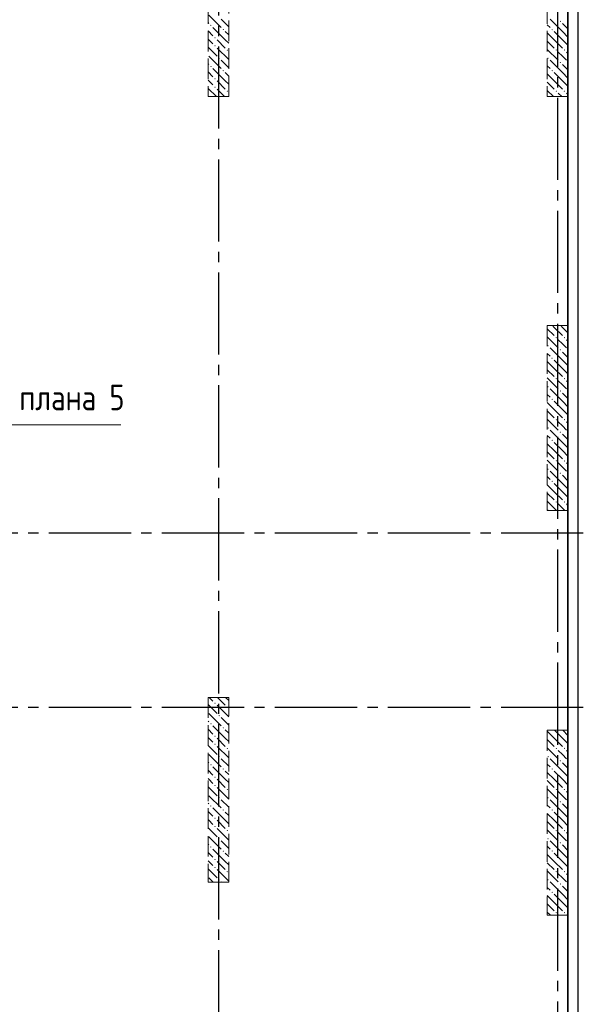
# Model space of a CAD drawing. Header units: millimetres. Extents: x 0 to 43617, y 0 to 59400.
# Tile 15 of 31: x 27741 to 33224, y 14442 to 24029. Entities that reach past the tile are written whole.
import ezdxf

# ---------------------------------------------------------------- set-up
doc = ezdxf.new("R2010")
doc.units = ezdxf.units.MM
doc.linetypes.add('______2', pattern=[270, 200, -70])
doc.linetypes.add('______5', pattern=[1100, 800, -100, 100, -100])
for name, color, linetype, lineweight in [('Standard', 7, 'Continuous', 25), ('ЖБ Пилон', 180, 'Continuous', 25), ('Оси', 40, '______5', 18), ('Примечания', 7, 'Continuous', 25)]:
    doc.layers.add(name, color=color, linetype=linetype, lineweight=lineweight)
doc.layers.add('ЖБ Перекрытие верхний уровень', color=7, linetype='Continuous', lineweight=25, true_color=0xe0e0ff)
doc.styles.add('GOST 2.304-81', font='txt')

msp = doc.modelspace()

# ---------------------------------------------------------------- hatches: boundary and pattern name
at = {"layer": 'ЖБ Пилон', "linetype": 'Continuous', "lineweight": 18, "transparency": 33554687}
for points in [[(29594.5, 23973.1), (29601, 23979.6), (29607.5, 23973.1), (29601, 23966.6)], [(32994.5, 24013.1), (33001, 24019.6), (33007.5, 24013.1), (33001, 24006.6)], [(29714.5, 23933.1), (29721, 23939.6), (29727.4, 23933.1), (29721, 23926.6)], [(32914.5, 23933.1), (32921, 23939.6), (32927.4, 23933.1), (32921, 23926.6)], [(29634.5, 23853.1), (29640.9, 23859.6), (29647.4, 23853.1), (29640.9, 23846.6)], [(29634.5, 23773.1), (29640.9, 23779.6), (29647.4, 23773.1), (29640.9, 23766.6)], [(29754.4, 23733.1), (29760.9, 23739.6), (29767.4, 23733.1), (29760.9, 23726.6)], [(32954.4, 23733.1), (32960.9, 23739.6), (32967.4, 23733.1), (32960.9, 23726.6)], [(33034.4, 23733.1), (33040.9, 23739.6), (33047.4, 23733.1), (33040.9, 23726.6)], [(29674.5, 23653.1), (29681, 23659.6), (29687.5, 23653.1), (29681, 23646.6)], [(32874.5, 23653.1), (32881, 23659.6), (32887.5, 23653.1), (32881, 23646.6)], [(32994.5, 23613.1), (33001, 23619.6), (33007.5, 23613.1), (33001, 23606.6)], [(29594.5, 23573.1), (29601, 23579.6), (29607.5, 23573.1), (29601, 23566.6)], [(29714.5, 23533.1), (29721, 23539.6), (29727.4, 23533.1), (29721, 23526.6)], [(32914.5, 23533.1), (32921, 23539.6), (32927.4, 23533.1), (32921, 23526.6)], [(29634.5, 23453.1), (29640.9, 23459.6), (29647.4, 23453.1), (29640.9, 23446.6)], [(29634.5, 23373.1), (29640.9, 23379.6), (29647.4, 23373.1), (29640.9, 23366.6)], [(29754.4, 23333.1), (29760.9, 23339.6), (29767.4, 23333.1), (29760.9, 23326.6)], [(32954.4, 23333.1), (32960.9, 23339.6), (32967.4, 23333.1), (32960.9, 23326.6)], [(33034.4, 23333.1), (33040.9, 23339.6), (33047.4, 23333.1), (33040.9, 23326.6)], [(32954.4, 20933.1), (32960.9, 20939.6), (32967.4, 20933.1), (32960.9, 20926.6)], [(33034.4, 20933.1), (33040.9, 20939.6), (33047.4, 20933.1), (33040.9, 20926.6)], [(32874.5, 20853.1), (32881, 20859.6), (32887.5, 20853.1), (32881, 20846.6)], [(32994.5, 20813.1), (33001, 20819.6), (33007.5, 20813.1), (33001, 20806.6)], [(32914.5, 20733.1), (32921, 20739.6), (32927.4, 20733.1), (32921, 20726.6)], [(32954.4, 20533.1), (32960.9, 20539.6), (32967.4, 20533.1), (32960.9, 20526.6)], [(33034.4, 20533.1), (33040.9, 20539.6), (33047.4, 20533.1), (33040.9, 20526.6)], [(32874.5, 20453.1), (32881, 20459.6), (32887.5, 20453.1), (32881, 20446.6)], [(32914.5, 20333.1), (32921, 20339.6), (32927.4, 20333.1), (32921, 20326.6)], [(32994.5, 20413.1), (33001, 20419.6), (33007.5, 20413.1), (33001, 20406.6)], [(32954.4, 20133.1), (32960.9, 20139.6), (32967.4, 20133.1), (32960.9, 20126.6)], [(33034.4, 20133.1), (33040.9, 20139.6), (33047.4, 20133.1), (33040.9, 20126.6)], [(32874.5, 20053.1), (32881, 20059.6), (32887.5, 20053.1), (32881, 20046.6)], [(32994.5, 20013.1), (33001, 20019.6), (33007.5, 20013.1), (33001, 20006.6)], [(32914.5, 19933.1), (32921, 19939.6), (32927.4, 19933.1), (32921, 19926.6)], [(32874.5, 19653.1), (32881, 19659.6), (32887.5, 19653.1), (32881, 19646.6)], [(32954.4, 19733.1), (32960.9, 19739.6), (32967.4, 19733.1), (32960.9, 19726.6)], [(33034.4, 19733.1), (33040.9, 19739.6), (33047.4, 19733.1), (33040.9, 19726.6)], [(32994.5, 19613.1), (33001, 19619.6), (33007.5, 19613.1), (33001, 19606.6)], [(32914.5, 19533.1), (32921, 19539.6), (32927.4, 19533.1), (32921, 19526.6)], [(32954.4, 19333.1), (32960.9, 19339.6), (32967.4, 19333.1), (32960.9, 19326.6)], [(33034.4, 19333.1), (33040.9, 19339.6), (33047.4, 19333.1), (33040.9, 19326.6)], [(32874.5, 19253.1), (32881, 19259.6), (32887.5, 19253.1), (32884.3, 19250), (32877.6, 19250)], [(29634.5, 17373.1), (29640.9, 17379.6), (29647.4, 17373.1), (29640.9, 17366.6)], [(29674.5, 17253.1), (29681, 17259.6), (29687.5, 17253.1), (29681, 17246.6)], [(29754.4, 17333.1), (29760.9, 17339.6), (29767.4, 17333.1), (29760.9, 17326.6)], [(29594.5, 17173.1), (29601, 17179.6), (29607.5, 17173.1), (29601, 17166.6)], [(29714.5, 17133.1), (29721, 17139.6), (29727.4, 17133.1), (29721, 17126.6)], [(29634.5, 17053.1), (29640.9, 17059.6), (29647.4, 17053.1), (29640.9, 17046.6)], [(29634.5, 16973.1), (29640.9, 16979.6), (29647.4, 16973.1), (29640.9, 16966.6)], [(29754.4, 16933.1), (29760.9, 16939.6), (29767.4, 16933.1), (29760.9, 16926.6)], [(32954.4, 16933.1), (32960.9, 16939.6), (32967.4, 16933.1), (32960.9, 16926.6)], [(33034.4, 16933.1), (33040.9, 16939.6), (33047.4, 16933.1), (33040.9, 16926.6)], [(29594.5, 16773.1), (29601, 16779.6), (29607.5, 16773.1), (29601, 16766.6)], [(29674.5, 16853.1), (29681, 16859.6), (29687.5, 16853.1), (29681, 16846.6)], [(32874.5, 16853.1), (32881, 16859.6), (32887.5, 16853.1), (32881, 16846.6)], [(32994.5, 16813.1), (33001, 16819.6), (33007.5, 16813.1), (33001, 16806.6)], [(29714.5, 16733.1), (29721, 16739.6), (29727.4, 16733.1), (29721, 16726.6)], [(32914.5, 16733.1), (32921, 16739.6), (32927.4, 16733.1), (32921, 16726.6)], [(29634.5, 16653.1), (29640.9, 16659.6), (29647.4, 16653.1), (29640.9, 16646.6)], [(29634.5, 16573.1), (29640.9, 16579.6), (29647.4, 16573.1), (29640.9, 16566.6)], [(29754.4, 16533.1), (29760.9, 16539.6), (29767.4, 16533.1), (29760.9, 16526.6)], [(32954.4, 16533.1), (32960.9, 16539.6), (32967.4, 16533.1), (32960.9, 16526.6)], [(33034.4, 16533.1), (33040.9, 16539.6), (33047.4, 16533.1), (33040.9, 16526.6)], [(29674.5, 16453.1), (29681, 16459.6), (29687.5, 16453.1), (29681, 16446.6)], [(32874.5, 16453.1), (32881, 16459.6), (32887.5, 16453.1), (32881, 16446.6)], [(32994.5, 16413.1), (33001, 16419.6), (33007.5, 16413.1), (33001, 16406.6)], [(29594.5, 16373.1), (29601, 16379.6), (29607.5, 16373.1), (29601, 16366.6)], [(29714.5, 16333.1), (29721, 16339.6), (29727.4, 16333.1), (29721, 16326.6)], [(32914.5, 16333.1), (32921, 16339.6), (32927.4, 16333.1), (32921, 16326.6)], [(29634.5, 16253.1), (29640.9, 16259.6), (29647.4, 16253.1), (29640.9, 16246.6)], [(29634.5, 16173.1), (29640.9, 16179.6), (29647.4, 16173.1), (29640.9, 16166.6)], [(29754.4, 16133.1), (29760.9, 16139.6), (29767.4, 16133.1), (29760.9, 16126.6)], [(32954.4, 16133.1), (32960.9, 16139.6), (32967.4, 16133.1), (32960.9, 16126.6)], [(33034.4, 16133.1), (33040.9, 16139.6), (33047.4, 16133.1), (33040.9, 16126.6)], [(29674.5, 16053.1), (29681, 16059.6), (29687.5, 16053.1), (29681, 16046.6)], [(32874.5, 16053.1), (32881, 16059.6), (32887.5, 16053.1), (32881, 16046.6)], [(32994.5, 16013.1), (33001, 16019.6), (33007.5, 16013.1), (33001, 16006.6)], [(29594.5, 15973.1), (29601, 15979.6), (29607.5, 15973.1), (29601, 15966.6)], [(29714.5, 15933.1), (29721, 15939.6), (29727.4, 15933.1), (29721, 15926.6)], [(32914.5, 15933.1), (32921, 15939.6), (32927.4, 15933.1), (32921, 15926.6)], [(29634.5, 15853.1), (29640.9, 15859.6), (29647.4, 15853.1), (29640.9, 15846.6)], [(29634.5, 15773.1), (29640.9, 15779.6), (29647.4, 15773.1), (29640.9, 15766.6)], [(29754.4, 15733.1), (29760.9, 15739.6), (29767.4, 15733.1), (29760.9, 15726.6)], [(32954.4, 15733.1), (32960.9, 15739.6), (32967.4, 15733.1), (32960.9, 15726.6)], [(33034.4, 15733.1), (33040.9, 15739.6), (33047.4, 15733.1), (33040.9, 15726.6)], [(29674.5, 15653.1), (29681, 15659.6), (29687.5, 15653.1), (29681, 15646.6)], [(32874.5, 15653.1), (32881, 15659.6), (32887.5, 15653.1), (32881, 15646.6)], [(32914.5, 15533.1), (32921, 15539.6), (32927.4, 15533.1), (32921, 15526.6)], [(32994.5, 15613.1), (33001, 15619.6), (33007.5, 15613.1), (33001, 15606.6)], [(32954.4, 15333.1), (32960.9, 15339.6), (32967.4, 15333.1), (32960.9, 15326.6)], [(33034.4, 15333.1), (33040.9, 15339.6), (33047.4, 15333.1), (33040.9, 15326.6)]]:
    msp.add_hatch(color=7, dxfattribs=at).paths.add_polyline_path(points, flags=16)

# ---------------------------------------------------------------- linework, layer by layer
at = {"layer": 'Standard', "color": 7, "linetype": 'Continuous', "lineweight": 25, "transparency": 33554687}
msp.add_line((33074, 25060), (33074, 10100), dxfattribs=at)
at = {"layer": 'Standard', "color": 254, "linetype": 'Continuous', "lineweight": 25, "true_color": 0xc4c4ff, "transparency": 33554687}
msp.add_lwpolyline([(7294, 10000), (33174, 10000), (33174, 57320), (7294, 57320), (7294, 10000)], dxfattribs=at)
at = {"layer": 'Standard', "color": 7, "linetype": 'Continuous', "lineweight": 25, "transparency": 33554687}
msp.add_lwpolyline([(7394, 10100), (33074, 10100), (33074, 57220), (7394, 57220), (7394, 10100)], dxfattribs=at)
at = {"layer": 'Standard', "color": 7, "linetype": 'Continuous', "lineweight": 13, "transparency": 33554687}
msp.add_lwpolyline([(7674, 10379.8), (33074, 10379.8), (33074, 57220), (7674, 57220), (7674, 10379.8)], dxfattribs=at)
at = {"layer": 'ЖБ Перекрытие верхний уровень', "color": 7, "linetype": 'Continuous', "lineweight": 18, "transparency": 33554687}
msp.add_line((33074, 10100), (33074, 25060), dxfattribs=at)
at = {"layer": 'ЖБ Пилон', "color": 253, "linetype": '______2', "lineweight": 13, "true_color": 0xa0a0a0, "transparency": 33554687}
for p, q in [((29574, 24730), (29574, 23280)), ((29774, 23280), (29774, 24730)), ((32874, 24730), (32874, 23280)), ((33074, 23280), (33074, 24730)), ((29574, 23280), (29774, 23280)), ((32874, 23280), (33074, 23280)), ((32874, 21050), (32874, 19250)), ((33074, 21050), (32874, 21050)), ((33074, 19250), (33074, 21050)), ((32874, 19250), (33074, 19250)), ((29574, 17430), (29574, 15630)), ((29774, 17430), (29574, 17430)), ((29774, 15630), (29774, 17430)), ((32874, 17110), (32874, 15310)), ((33074, 17110), (32874, 17110)), ((33074, 15310), (33074, 17110)), ((29574, 15630), (29774, 15630)), ((32874, 15310), (33074, 15310))]:
    msp.add_line(p, q, dxfattribs=at)
at = {"layer": 'ЖБ Пилон', "color": 9, "linetype": 'Continuous', "lineweight": 18, "true_color": 0xc7c7c7, "transparency": 33554687}
for p, q in [((29581, 24073.1), (29701, 23953.1)), ((29574, 24000.1), (29581, 23993.1)), ((29774, 23960.1), (29701, 24033.1)), ((32874, 23980.1), (32901, 23953.1)), ((33021, 23913.1), (32901, 24033.1)), ((33021, 23993.1), (33074, 23940.1)), ((29574, 23920.1), (29621, 23873.1)), ((29740.9, 23833.1), (29621, 23953.1)), ((29740.9, 23913.1), (29774, 23880.1)), ((32940.9, 23833.1), (32874, 23900.1)), ((32940.9, 23913.1), (33021, 23833.1)), ((33021, 23913.1), (33074, 23860.1)), ((29581, 23833.1), (29574, 23840.1)), ((29621, 23793.1), (29581, 23833.1)), ((29660.9, 23833.1), (29740.9, 23753.1)), ((29740.9, 23833.1), (29774, 23800.1)), ((32874, 23820.1), (32940.9, 23753.1)), ((32940.9, 23833.1), (33021, 23753.1)), ((33021, 23833.1), (33074, 23780.1)), ((29574, 23760.1), (29660.9, 23673.1)), ((29660.9, 23753.1), (29774, 23640.1)), ((32874, 23740.1), (32981, 23633.1)), ((33021, 23673.1), (32981, 23713.1)), ((33060.9, 23713.1), (33074, 23700.1)), ((29574, 23600.1), (29581, 23593.1)), ((29581, 23673.1), (29701, 23553.1)), ((29774, 23560.1), (29701, 23633.1)), ((33021, 23513.1), (32901, 23633.1)), ((33060.9, 23633.1), (33021, 23673.1)), ((33021, 23593.1), (33074, 23540.1)), ((29574, 23520.1), (29621, 23473.1)), ((29740.9, 23433.1), (29621, 23553.1)), ((29740.9, 23513.1), (29774, 23480.1)), ((32874, 23580.1), (32901, 23553.1)), ((32940.9, 23433.1), (32874, 23500.1)), ((32940.9, 23513.1), (33021, 23433.1)), ((33021, 23513.1), (33074, 23460.1)), ((29581, 23433.1), (29574, 23440.1)), ((29621, 23393.1), (29581, 23433.1)), ((29660.9, 23433.1), (29740.9, 23353.1)), ((29740.9, 23433.1), (29774, 23400.1)), ((32874, 23420.1), (32940.9, 23353.1)), ((32940.9, 23433.1), (33021, 23353.1)), ((33021, 23433.1), (33074, 23380.1)), ((29574, 23360.1), (29654.1, 23280)), ((29660.9, 23353.1), (29734.1, 23280)), ((32874, 23340.1), (32934.1, 23280)), ((33014.1, 23280), (32981, 23313.1)), ((33060.9, 23313.1), (33074, 23300.1)), ((32874, 21020.1), (32940.9, 20953.1)), ((32940.9, 21033.1), (32924.1, 21050)), ((32940.9, 21033.1), (33021, 20953.1)), ((33004.1, 21050), (33021, 21033.1)), ((33021, 21033.1), (33074, 20980.1)), ((32874, 20940.1), (32981, 20833.1)), ((33021, 20873.1), (32981, 20913.1)), ((33060.9, 20913.1), (33074, 20900.1)), ((33021, 20713.1), (32901, 20833.1)), ((33060.9, 20833.1), (33021, 20873.1)), ((32874, 20780.1), (32901, 20753.1)), ((32940.9, 20713.1), (33021, 20633.1)), ((33021, 20793.1), (33074, 20740.1)), ((33021, 20713.1), (33074, 20660.1)), ((32940.9, 20633.1), (32874, 20700.1)), ((32874, 20620.1), (32940.9, 20553.1)), ((32940.9, 20633.1), (33021, 20553.1)), ((33021, 20633.1), (33074, 20580.1)), ((32874, 20540.1), (32981, 20433.1)), ((33021, 20313.1), (32901, 20433.1)), ((33021, 20473.1), (32981, 20513.1)), ((33060.9, 20433.1), (33021, 20473.1)), ((33060.9, 20513.1), (33074, 20500.1)), ((32874, 20380.1), (32901, 20353.1)), ((33021, 20393.1), (33074, 20340.1)), ((32940.9, 20233.1), (32874, 20300.1)), ((32940.9, 20313.1), (33021, 20233.1)), ((32940.9, 20233.1), (33021, 20153.1)), ((33021, 20313.1), (33074, 20260.1)), ((33021, 20233.1), (33074, 20180.1)), ((32874, 20220.1), (32940.9, 20153.1)), ((32874, 20140.1), (32981, 20033.1)), ((33021, 20073.1), (32981, 20113.1)), ((33060.9, 20033.1), (33021, 20073.1)), ((33060.9, 20113.1), (33074, 20100.1)), ((32874, 19980.1), (32901, 19953.1)), ((33021, 19913.1), (32901, 20033.1)), ((33021, 19993.1), (33074, 19940.1)), ((32940.9, 19833.1), (32874, 19900.1)), ((32940.9, 19913.1), (33021, 19833.1)), ((33021, 19913.1), (33074, 19860.1)), ((32874, 19820.1), (32940.9, 19753.1)), ((32940.9, 19833.1), (33021, 19753.1)), ((33021, 19833.1), (33074, 19780.1)), ((32874, 19740.1), (32981, 19633.1)), ((33021, 19673.1), (32981, 19713.1)), ((33060.9, 19633.1), (33021, 19673.1)), ((33060.9, 19713.1), (33074, 19700.1)), ((32874, 19580.1), (32901, 19553.1)), ((33021, 19513.1), (32901, 19633.1)), ((33021, 19593.1), (33074, 19540.1)), ((32940.9, 19433.1), (32874, 19500.1)), ((32940.9, 19513.1), (33021, 19433.1)), ((33021, 19513.1), (33074, 19460.1)), ((32874, 19420.1), (32940.9, 19353.1)), ((32940.9, 19433.1), (33021, 19353.1)), ((33021, 19433.1), (33074, 19380.1)), ((32874, 19340.1), (32964.1, 19250)), ((33021, 19273.1), (32981, 19313.1)), ((33044.1, 19250), (33021, 19273.1)), ((33060.9, 19313.1), (33074, 19300.1)), ((29574, 17360.1), (29660.9, 17273.1)), ((29621, 17393.1), (29584.1, 17430)), ((29660.9, 17353.1), (29774, 17240.1)), ((29664.1, 17430), (29740.9, 17353.1)), ((29744.1, 17430), (29774, 17400.1)), ((29581, 17273.1), (29701, 17153.1)), ((29574, 17200.1), (29581, 17193.1)), ((29774, 17160.1), (29701, 17233.1)), ((29574, 17120.1), (29621, 17073.1)), ((29740.9, 17033.1), (29621, 17153.1)), ((29740.9, 17113.1), (29774, 17080.1)), ((32940.9, 17033.1), (32874, 17100.1)), ((32944.1, 17110), (33021, 17033.1)), ((33024.1, 17110), (33074, 17060.1)), ((29581, 17033.1), (29574, 17040.1)), ((29621, 16993.1), (29581, 17033.1)), ((29660.9, 17033.1), (29740.9, 16953.1)), ((29740.9, 17033.1), (29774, 17000.1)), ((32874, 17020.1), (32940.9, 16953.1)), ((32940.9, 17033.1), (33021, 16953.1)), ((33021, 17033.1), (33074, 16980.1)), ((29574, 16960.1), (29660.9, 16873.1)), ((29660.9, 16953.1), (29774, 16840.1)), ((32874, 16940.1), (32981, 16833.1)), ((33021, 16873.1), (32981, 16913.1)), ((33060.9, 16913.1), (33074, 16900.1)), ((29574, 16800.1), (29581, 16793.1)), ((29581, 16873.1), (29701, 16753.1)), ((29774, 16760.1), (29701, 16833.1)), ((32874, 16780.1), (32901, 16753.1)), ((33021, 16713.1), (32901, 16833.1)), ((33060.9, 16833.1), (33021, 16873.1)), ((33021, 16793.1), (33074, 16740.1)), ((29574, 16720.1), (29621, 16673.1)), ((29740.9, 16633.1), (29621, 16753.1)), ((29740.9, 16713.1), (29774, 16680.1)), ((32940.9, 16633.1), (32874, 16700.1)), ((32940.9, 16713.1), (33021, 16633.1)), ((33021, 16713.1), (33074, 16660.1)), ((29581, 16633.1), (29574, 16640.1)), ((29621, 16593.1), (29581, 16633.1)), ((29660.9, 16633.1), (29740.9, 16553.1)), ((29740.9, 16633.1), (29774, 16600.1)), ((32874, 16620.1), (32940.9, 16553.1)), ((32940.9, 16633.1), (33021, 16553.1)), ((33021, 16633.1), (33074, 16580.1)), ((29574, 16560.1), (29660.9, 16473.1)), ((29660.9, 16553.1), (29774, 16440.1)), ((32874, 16540.1), (32981, 16433.1)), ((33021, 16473.1), (32981, 16513.1)), ((33060.9, 16513.1), (33074, 16500.1)), ((29574, 16400.1), (29581, 16393.1)), ((29581, 16473.1), (29701, 16353.1)), ((29774, 16360.1), (29701, 16433.1)), ((33021, 16313.1), (32901, 16433.1)), ((33060.9, 16433.1), (33021, 16473.1)), ((29574, 16320.1), (29621, 16273.1)), ((29740.9, 16233.1), (29621, 16353.1)), ((29740.9, 16313.1), (29774, 16280.1)), ((32874, 16380.1), (32901, 16353.1)), ((32940.9, 16233.1), (32874, 16300.1)), ((32940.9, 16313.1), (33021, 16233.1)), ((33021, 16393.1), (33074, 16340.1)), ((33021, 16313.1), (33074, 16260.1)), ((29581, 16233.1), (29574, 16240.1)), ((29621, 16193.1), (29581, 16233.1)), ((29660.9, 16233.1), (29740.9, 16153.1)), ((29740.9, 16233.1), (29774, 16200.1)), ((32874, 16220.1), (32940.9, 16153.1)), ((32940.9, 16233.1), (33021, 16153.1)), ((33021, 16233.1), (33074, 16180.1)), ((29574, 16160.1), (29660.9, 16073.1)), ((29660.9, 16153.1), (29774, 16040.1)), ((32874, 16140.1), (32981, 16033.1)), ((33021, 16073.1), (32981, 16113.1)), ((33060.9, 16113.1), (33074, 16100.1)), ((29581, 16073.1), (29701, 15953.1)), ((29774, 15960.1), (29701, 16033.1)), ((33021, 15913.1), (32901, 16033.1)), ((33060.9, 16033.1), (33021, 16073.1)), ((29574, 16000.1), (29581, 15993.1)), ((29574, 15920.1), (29621, 15873.1)), ((29740.9, 15833.1), (29621, 15953.1)), ((32874, 15980.1), (32901, 15953.1)), ((33021, 15993.1), (33074, 15940.1)), ((29581, 15833.1), (29574, 15840.1)), ((29621, 15793.1), (29581, 15833.1)), ((29660.9, 15833.1), (29740.9, 15753.1)), ((29740.9, 15913.1), (29774, 15880.1)), ((29740.9, 15833.1), (29774, 15800.1)), ((32940.9, 15833.1), (32874, 15900.1)), ((32874, 15820.1), (32940.9, 15753.1)), ((32940.9, 15913.1), (33021, 15833.1)), ((32940.9, 15833.1), (33021, 15753.1)), ((33021, 15913.1), (33074, 15860.1)), ((33021, 15833.1), (33074, 15780.1)), ((29574, 15760.1), (29660.9, 15673.1)), ((29660.9, 15753.1), (29774, 15640.1)), ((32874, 15740.1), (32981, 15633.1)), ((29581, 15673.1), (29624.1, 15630)), ((29704.1, 15630), (29701, 15633.1)), ((33021, 15513.1), (32901, 15633.1)), ((33021, 15673.1), (32981, 15713.1)), ((33060.9, 15633.1), (33021, 15673.1)), ((33060.9, 15713.1), (33074, 15700.1)), ((32874, 15580.1), (32901, 15553.1)), ((33021, 15593.1), (33074, 15540.1)), ((32940.9, 15433.1), (32874, 15500.1)), ((32940.9, 15513.1), (33021, 15433.1)), ((33021, 15513.1), (33074, 15460.1)), ((32874, 15420.1), (32940.9, 15353.1)), ((32874, 15340.1), (32904.1, 15310)), ((32940.9, 15433.1), (33021, 15353.1)), ((33021, 15433.1), (33074, 15380.1)), ((32984.1, 15310), (32981, 15313.1)), ((33060.9, 15313.1), (33064.1, 15310))]:
    msp.add_line(p, q, dxfattribs=at)
at = {"layer": 'Оси', "color": 8, "linetype": '______5', "lineweight": -3, "transparency": 33554687}
for p, q in [((29674, 25968.7), (29674, 7100)), ((32974, 25468.7), (32974, 7100)), ((33224, 19030), (4600, 19030)), ((33224, 17330), (4600, 17330))]:
    msp.add_line(p, q, dxfattribs=at)
at = {"layer": 'Примечания', "color": 7, "linetype": 'Continuous', "lineweight": 13, "transparency": 33554687}
msp.add_lwpolyline([(26239.4, 19460), (26239.4, 20082.6), (28725.2, 20082.6)], dxfattribs=at)

# ---------------------------------------------------------------- texts
at = {"layer": 'Примечания', "color": 7, "linetype": 'Continuous', "lineweight": 25, "transparency": 33554687, "insert": (26716.8, 20174.3), "char_height": 250, "width": 2132.452, "attachment_point": 7, "style": 'GOST 2.304-81'}
msp.add_mtext('Деталь\\~плана\\~5', dxfattribs=at)

doc.saveas('drawing.dxf')
